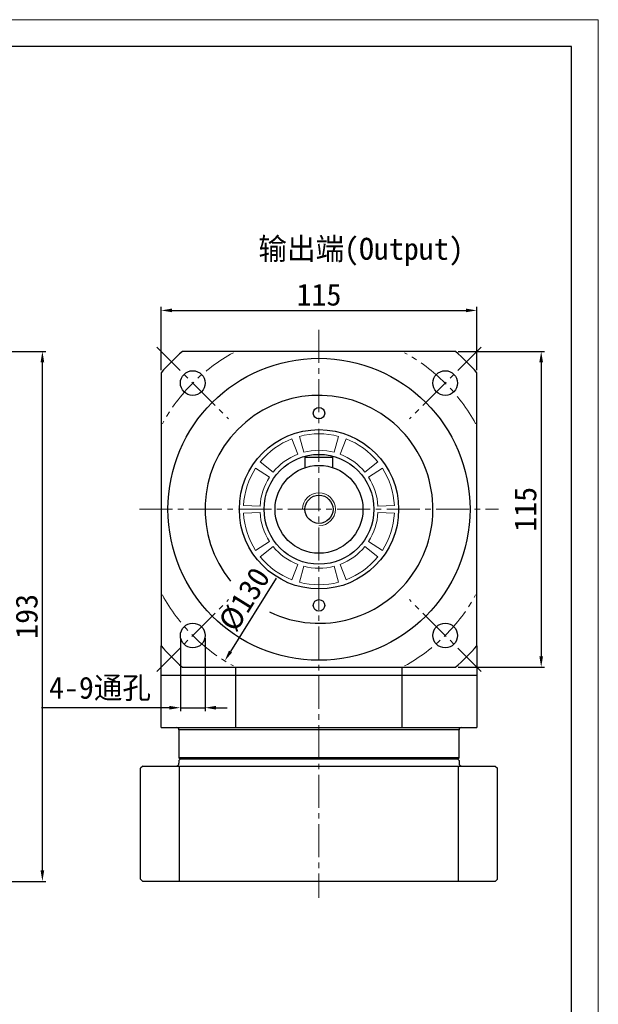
# Model space of a CAD drawing. Header units: millimetres. Extents: x 7085 to 7912, y -683 to -105.
# Tile 12 of 12: x 7702 to 7912, y -463 to -105. Entities that reach past the tile are written whole.
import ezdxf

# ---------------------------------------------------------------- set-up
doc = ezdxf.new("R2010")
doc.units = ezdxf.units.MM
doc.header["$PDSIZE"] = -5
doc.linetypes.add('点画线', pattern=[18, 12, -2, 2, -2])
doc.layers.get('Defpoints').update_dxf_attribs({"lineweight": 18})
for name, color, linetype, lineweight in [('7中心线层', 7, '点画线', 18), ('图框_外框线', 7, 'Continuous', 18), ('尺寸线', 7, 'Continuous', 25), ('尺寸线层', 3, 'Continuous', 18), ('标注线', 7, 'Continuous', 18), ('粗实线', 7, 'Continuous', 40), ('细实线', 7, 'Continuous', 18)]:
    doc.layers.add(name, color=color, linetype=linetype, lineweight=lineweight)
doc.styles.add('工程字', font='txt')
doc.dimstyles.new('ISO-25', dxfattribs={"dimtxt": 8, "dimasz": 4, "dimexe": 1.25, "dimexo": 0.625, "dimgap": 1.7, "dimtad": 1, "dimtxsty": '工程字', "dimcen": 2, "dimdle": 8, "dimadec": 0, "dimazin": 0, "dimtfac": 1, "dimtmove": 0, "dimatfit": 3, "dimfxl": 1, "dimarcsym": 0})

# ---------------------------------------------------------------- blocks, each defined once
blk = doc.blocks.new('*X5')
at = {"layer": 'Defpoints', "color": 0}
for p in [(7868.23, -210.55), (7753.23, -233.28), (7868.23, -233.28)]:
    blk.add_point(p, dxfattribs=at)
at = {"layer": '尺寸线层', "color": 0, "lineweight": -2}
for p, q in [((7753.23, -232.28), (7753.23, -209.3)), ((7757.23, -210.55), (7864.23, -210.55)), ((7868.23, -232.28), (7868.23, -209.3))]:
    blk.add_line(p, q, dxfattribs=at)
at = {"layer": '尺寸线层', "color": 0}
for points in [[(7757.23, -209.88), (7757.23, -211.21), (7753.23, -210.55)], [(7864.23, -211.21), (7864.23, -209.88), (7868.23, -210.55)]]:
    blk.add_solid(points, dxfattribs=at)
at = {"layer": '尺寸线层', "color": 0, "insert": (7810.73, -204.85), "char_height": 8, "attachment_point": 5, "style": '工程字'}
blk.add_mtext('\\A1;115', dxfattribs=at)
blk = doc.blocks.new('*X6')
at = {"layer": 'Defpoints', "color": 0}
for p in [(7860.42, -225.48), (7860.42, -340.48), (7891.63, -340.48)]:
    blk.add_point(p, dxfattribs=at)
at = {"layer": '尺寸线层', "color": 0, "lineweight": -2}
for p, q in [((7861.42, -225.48), (7892.88, -225.48)), ((7891.63, -229.48), (7891.63, -336.48)), ((7861.42, -340.48), (7892.88, -340.48))]:
    blk.add_line(p, q, dxfattribs=at)
at = {"layer": '尺寸线层', "color": 0}
for points in [[(7892.29, -229.48), (7890.96, -229.48), (7891.63, -225.48)], [(7890.96, -336.48), (7892.29, -336.48), (7891.63, -340.48)]]:
    blk.add_solid(points, dxfattribs=at)
at = {"layer": '尺寸线层', "color": 0, "insert": (7885.93, -282.98), "char_height": 8, "attachment_point": 5, "rotation": 90, "style": '工程字'}
blk.add_mtext('\\A1;115', dxfattribs=at)
blk = doc.blocks.new('*X7')
at = {"layer": 'Defpoints', "color": 0}
for p in [(7845.05, -227.78), (7776.41, -338.18)]:
    blk.add_point(p, dxfattribs=at)
at = {"layer": '尺寸线层', "color": 0, "lineweight": -2}
blk.add_line((7795.15, -308.04), (7778.52, -334.78), dxfattribs=at)
at = {"layer": '尺寸线层', "color": 0}
blk.add_solid([(7777.95, -334.43), (7779.08, -335.13), (7776.41, -338.18)], dxfattribs=at)
at = {"layer": '尺寸线层', "color": 0, "insert": (7783.61, -315.79), "char_height": 8, "attachment_point": 5, "rotation": 58.1276, "style": '工程字'}
blk.add_mtext('\\A1;%%C130', dxfattribs=at)
blk = doc.blocks.new('*X8')
at = {"layer": 'Defpoints', "color": 0}
for p in [(7760.27, -328.94), (7769.27, -328.94), (7769.27, -355.24)]:
    blk.add_point(p, dxfattribs=at)
at = {"layer": '尺寸线层', "color": 0, "lineweight": -2}
for p, q in [((7760.27, -329.94), (7760.27, -356.49)), ((7769.27, -329.94), (7769.27, -356.49)), ((7756.27, -355.24), (7709.72, -355.24)), ((7760.27, -355.24), (7769.27, -355.24)), ((7773.27, -355.24), (7777.27, -355.24))]:
    blk.add_line(p, q, dxfattribs=at)
at = {"layer": '尺寸线层', "color": 0}
for points in [[(7756.27, -355.91), (7756.27, -354.57), (7760.27, -355.24)], [(7773.27, -354.57), (7773.27, -355.91), (7769.27, -355.24)]]:
    blk.add_solid(points, dxfattribs=at)
at = {"layer": '尺寸线层', "color": 0, "insert": (7730.99, -348.4), "char_height": 8, "attachment_point": 5, "style": '工程字'}
blk.add_mtext('\\A1;4-9通孔', dxfattribs=at)
blk = doc.blocks.new('*X37')
at = {"layer": 'Defpoints', "color": 0}
for p in [(7577.26, -225.48), (7710.02, -225.48), (7648.46, -418.48)]:
    blk.add_point(p, dxfattribs=at)
at = {"layer": '尺寸线层', "color": 0, "lineweight": -2}
for p, q in [((7577.89, -225.48), (7711.27, -225.48)), ((7710.02, -414.48), (7710.02, -229.48)), ((7649.09, -418.48), (7711.27, -418.48))]:
    blk.add_line(p, q, dxfattribs=at)
at = {"layer": '尺寸线层', "color": 0}
for points in [[(7710.68, -229.48), (7709.35, -229.48), (7710.02, -225.48)], [(7709.35, -414.48), (7710.68, -414.48), (7710.02, -418.48)]]:
    blk.add_solid(points, dxfattribs=at)
at = {"layer": '尺寸线层', "color": 0, "insert": (7704.32, -321.98), "char_height": 8, "attachment_point": 5, "rotation": 90, "style": '工程字'}
blk.add_mtext('\\A1;193', dxfattribs=at)

msp = doc.modelspace()

# ---------------------------------------------------------------- linework, layer by layer
at = {"layer": '7中心线层'}
for p, q in [((7810.728, -217.6395), (7810.728, -424.4775)), ((7751.7024, -223.9519), (7777.8296, -250.0792)), ((7869.7535, -223.9519), (7843.6263, -250.0792)), ((7745.3899, -282.9775), (7876.066, -282.9775)), ((7751.7024, -342.0031), (7777.8296, -315.8758)), ((7869.7535, -342.0031), (7843.6263, -315.8758))]:
    msp.add_line(p, q, dxfattribs=at)
for start, end in [(118.659674, 151.340326), (28.659674, 61.340326), (208.659674, 241.340326), (298.659674, 331.340326)]:
    msp.add_arc((7810.728, -282.9775), 65, start, end, dxfattribs=at)
at = {"layer": '图框_外框线', "color": 3}
msp.add_lwpolyline([(7094.332, -683.1885), (7912.4271, -683.1885), (7912.4271, -104.6784), (7094.332, -104.6784)], close=True, dxfattribs=at)
at = {"layer": '图框_外框线', "color": 3, "lineweight": 25}
msp.add_lwpolyline([(7143.0281, -673.4493), (7902.6879, -673.4493), (7902.6879, -114.4176), (7143.0281, -114.4176)], close=True, dxfattribs=at)
at = {"layer": '标注线', "color": 0}
msp.add_arc((7810.728, -282.9775), 6, 270, 180, dxfattribs=at)
at = {"layer": '粗实线', "lineweight": 30}
for p, q in [((7860.4245, -225.4775), (7761.0314, -225.4775)), ((7753.228, -233.2809), (7753.228, -332.6741)), ((7868.228, -332.6741), (7868.228, -233.2809)), ((7805.728, -267.7788), (7805.728, -263.9775)), ((7805.728, -263.9775), (7815.728, -263.9775)), ((7815.728, -267.7788), (7815.728, -263.9775)), ((7753.228, -362.4775), (7753.228, -332.6741)), ((7868.228, -332.6741), (7868.228, -362.4775)), ((7761.0314, -340.4775), (7860.4245, -340.4775)), ((7780.4171, -362.4775), (7780.4171, -340.4775)), ((7841.0388, -362.4775), (7841.0388, -340.4775)), ((7841.0388, -343.4775), (7753.228, -343.4775)), ((7868.228, -343.4775), (7753.228, -343.4775)), ((7753.228, -362.4775), (7780.4171, -362.4775)), ((7759.7279, -363.2775), (7759.7279, -373.4775)), ((7861.728, -363.2775), (7759.7279, -363.2775)), ((7780.4171, -362.4775), (7841.0388, -362.4775)), ((7841.0388, -362.4775), (7868.228, -362.4775)), ((7861.728, -373.4775), (7861.728, -363.2775)), ((7746.528, -376.4775), (7745.728, -377.2775)), ((7746.528, -376.4775), (7874.9279, -376.4775)), ((7759.7279, -373.4775), (7760.228, -373.9775)), ((7861.728, -373.4775), (7759.7279, -373.4775)), ((7760.228, -373.9775), (7759.728, -374.4775)), ((7759.728, -374.4775), (7759.728, -375.4775)), ((7759.922, -418.4775), (7759.922, -376.4775)), ((7861.228, -373.9775), (7760.228, -373.9775)), ((7861.2279, -373.9775), (7760.228, -373.9775)), ((7861.2279, -373.9775), (7861.7279, -374.4775)), ((7861.228, -373.9775), (7861.728, -373.4775)), ((7861.534, -418.4775), (7861.534, -376.4775)), ((7861.7279, -374.4775), (7861.7279, -375.4775)), ((7874.9279, -376.4775), (7875.7279, -377.2775)), ((7745.728, -417.6775), (7745.728, -377.2775)), ((7875.7279, -417.6775), (7875.7279, -377.2775)), ((7745.728, -417.6775), (7746.528, -418.4775)), ((7874.9279, -418.4775), (7746.528, -418.4775)), ((7875.7279, -417.6775), (7874.9279, -418.4775))]:
    msp.add_line(p, q, dxfattribs=at)
for centre, radius in [((7810.728, -282.9775), 55), ((7764.766, -237.0155), 4.5), ((7856.6899, -237.0155), 4.5), ((7810.728, -247.9775), 2.1), ((7810.728, -282.9775), 29), ((7810.728, -282.9775), 20), ((7810.728, -282.9775), 16), ((7810.728, -282.9775), 5.125), ((7810.728, -317.9775), 2.1), ((7764.766, -328.9394), 4.5), ((7856.6899, -328.9394), 4.5)]:
    msp.add_circle(centre, radius, dxfattribs=at)
for centre, radius, start, end in [((7810.728, -282.9775), 76, 130.836473, 139.163527), ((7810.728, -282.9775), 76, 40.836473, 49.163527), ((7810.728, -282.9775), 41.5, 244.241012, 219.200612), ((7810.728, -282.9775), 76, 220.836473, 229.163527), ((7810.728, -282.9775), 76, 310.836473, 319.163527), ((7758.928, -363.2775), 0.8, 0, 90), ((7862.528, -363.2775), 0.8, 90, 180), ((7758.728, -375.4775), 1, 270, 0), ((7862.7279, -375.4775), 1, 180, 270)]:
    msp.add_arc(centre, radius, start, end, dxfattribs=at)
at = {"layer": '细实线'}
for p, q in [((7803.023, -262.9055), (7800.8728, -257.304)), ((7805.1633, -262.2101), (7803.6104, -256.4145)), ((7816.2926, -262.2101), (7817.8455, -256.4145)), ((7818.4329, -262.9055), (7820.5831, -257.304)), ((7792.6965, -271.2677), (7787.6645, -267.9999)), ((7794.0193, -269.4471), (7789.3564, -265.6712)), ((7827.4366, -269.4471), (7832.0995, -265.6712)), ((7828.7594, -271.2677), (7833.7914, -267.9999)), ((7789.2574, -281.8523), (7783.2656, -281.5382)), ((7832.1985, -281.8523), (7838.1903, -281.5382)), ((7789.2574, -284.1027), (7783.2656, -284.4167)), ((7832.1985, -284.1027), (7838.1903, -284.4167)), ((7792.6965, -294.6872), (7787.6645, -297.9551)), ((7794.0193, -296.5079), (7789.3564, -300.2838)), ((7827.4366, -296.5079), (7832.0995, -300.2838)), ((7828.7594, -294.6872), (7833.7914, -297.9551)), ((7803.023, -303.0495), (7800.8728, -308.6509)), ((7805.1633, -303.7449), (7803.6104, -309.5404)), ((7816.2926, -303.7449), (7817.8455, -309.5404)), ((7818.4329, -303.0495), (7820.5831, -308.6509))]:
    msp.add_line(p, q, dxfattribs=at)
for radius, start, end in [(27.5, 111, 141), (27.5, 75, 105), (27.5, 39, 69), (21.5, 75, 105), (21.5, 111, 141), (21.5, 39, 69), (27.5, 147, 177), (27.5, 3, 33), (21.5, 147, 177), (21.5, 3, 33), (27.5, 183, 213), (21.5, 183, 213), (21.5, 327, 357), (27.5, 327, 357), (21.5, 219, 249), (21.5, 291, 321), (27.5, 219, 249), (27.5, 291, 321), (21.5, 255, 285), (27.5, 255, 285)]:
    msp.add_arc((7810.728, -282.9775), radius, start, end, dxfattribs=at)

# ---------------------------------------------------------------- texts
at = {"layer": '尺寸线', "color": 0, "linetype": 'ByBlock', "insert": (7788.6642, -184.1036), "char_height": 8, "width": 77.283019, "attachment_point": 1, "style": '工程字'}
msp.add_mtext('输出端(Output)', dxfattribs=at)

# ---------------------------------------------------------------- dimensions: what is measured, and where the dimension line sits
at = {"layer": '尺寸线层'}
dim = msp.add_linear_dim(base=(7868.228, -210.545), p1=(7753.228, -233.2809), p2=(7868.228, -233.2809), dimstyle='ISO-25', override={"dimexo": 1, "dimsah": 1, "dimtolj": 1, "dimtzin": 8}, dxfattribs=at)
dim.commit()
dim.dimension.update_dxf_attribs({"geometry": '*X5', "text_midpoint": (7810.728, -204.845)})
for base, p1, p2, override, picture, middle in [((7710.0151, -225.4775), (7648.4646, -418.4775), (7577.2646, -225.4775), {"dimsah": 1, "dimtolj": 1, "dimtzin": 8}, '*X37', (7704.3151, -321.9775)), ((7891.628, -340.4775), (7860.4245, -225.4775), (7860.4245, -340.4775), {"dimexo": 1, "dimsah": 1, "dimtolj": 1, "dimtzin": 8}, '*X6', (7885.928, -282.9775))]:
    dim = msp.add_linear_dim(base=base, p1=p1, p2=p2, angle=90, dimstyle='ISO-25', override=override, dxfattribs=at)
    dim.commit()
    dim.dimension.update_dxf_attribs({"geometry": picture, "text_midpoint": middle})
dim = msp.add_diameter_dim_2p(p1=(7845.0498, -227.7778), p2=(7776.4061, -338.1772), dimstyle='ISO-25', override={"dimexo": 1, "dimpost": '%%C<>', "dimsah": 1, "dimtolj": 1, "dimtzin": 8}, dxfattribs=at)
dim.commit()
dim.dimension.update_dxf_attribs({"geometry": '*X7', "text_midpoint": (7788.4539, -318.8007), "dimtype": 163})
dim = msp.add_linear_dim(base=(7769.266, -355.2411), p1=(7760.266, -328.9394), p2=(7769.266, -328.9394), text='4-<>通孔', dimstyle='ISO-25', override={"dimexo": 1, "dimsah": 1, "dimtolj": 1}, dxfattribs=at)
dim.commit()
dim.dimension.update_dxf_attribs({"geometry": '*X8', "text_midpoint": (7730.9906, -355.2411), "dimtype": 160})

doc.saveas('drawing.dxf')
